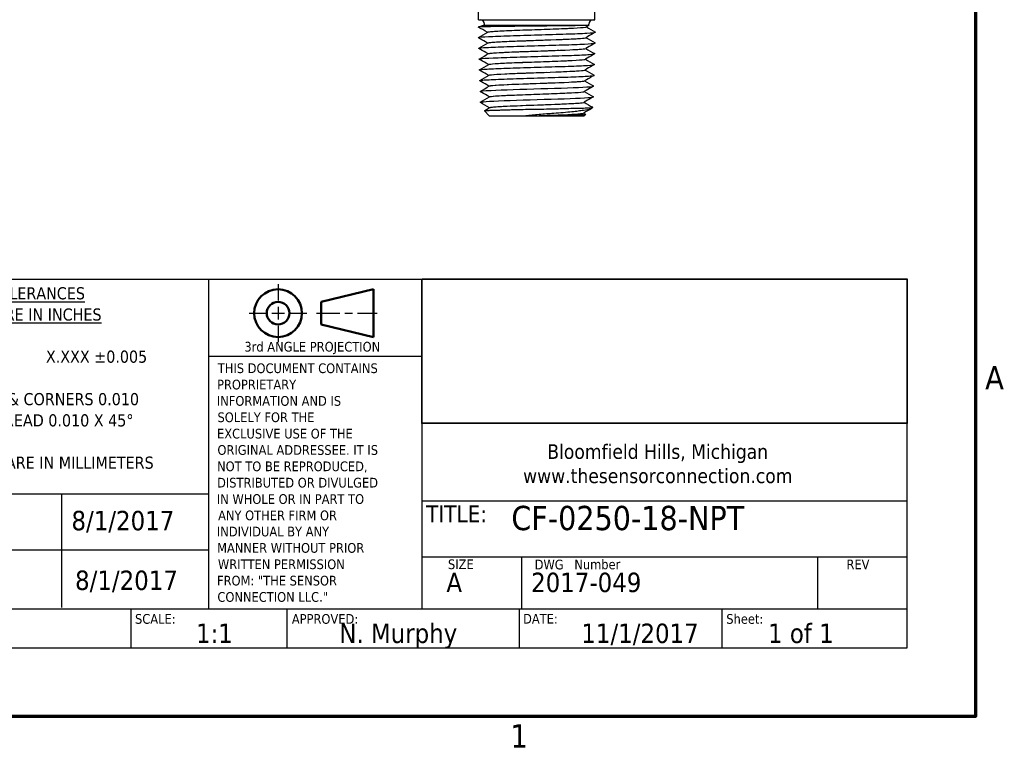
# Model space of a CAD drawing. Header units: inches. Extents: x 0.2 to 10.9, y 0.3 to 8.6.
# Tile 10 of 11: x 5.7 to 10.8, y 0.5 to 4.2. Entities that reach past the tile are written whole.
import ezdxf

# ---------------------------------------------------------------- set-up
doc = ezdxf.new("R2010")
doc.units = ezdxf.units.IN
doc.header["$MEASUREMENT"] = 0
doc.layers.add('Border (ANSI)', color=7, linetype='Continuous', lineweight=70)
doc.layers.add('Geometry', color=255, linetype='Continuous', lineweight=25)
for name, color, linetype in [('Dimensions', 19, 'Continuous'), ('TitleBlock', 170, 'Continuous'), ('TitleBlock Lines', 250, 'Continuous'), ('TitleBlock Text', 3, 'Continuous')]:
    doc.layers.add(name, color=color, linetype=linetype)
doc.styles.add('Note Text (ANSI)', font='tahoma.ttf')
doc.styles.get("Standard").update_dxf_attribs({"font": 'tahoma.ttf'})

# ---------------------------------------------------------------- blocks, each defined once
blk = doc.blocks.new('TSC TitleBlock Revised')
at = {"layer": 'TitleBlock'}
for p, q in [((-5.5, 1.8996), (0, 1.8996)), ((-2.5, 1.1559), (-2.5, 1.8996)), ((-2.5, 1.8996), (0, 1.8996)), ((-2.4985, 1.158), (-2.4985, 1.9016)), ((-2.4985, 1.9016), (0, 1.9016)), ((0, 1.9016), (0, 1.158)), ((0, 1.8996), (0, 1.1559)), ((0, 0), (0, 1.8996)), ((0, 1.1559), (-2.5, 1.1559)), ((0, 1.158), (-2.4985, 1.158)), ((-5.5, 0), (0, 0))]:
    blk.add_line(p, q, dxfattribs=at)
at = {"layer": 'TitleBlock Lines'}
for p, q in [((-3.6, 1.8996), (-3.6, 0.2)), ((-2.5, 1.8996), (-2.5, 0.2)), ((-2.5, 1.5013), (-3.6, 1.5013)), ((-5.5, 0.7937), (-3.6, 0.7937)), ((-4.3573, 0.7937), (-4.3573, 0.2086)), ((-2.5, 0.7577), (0, 0.7577)), ((-5.5, 0.5056), (-3.6, 0.5056)), ((-2.5, 0.4695), (0, 0.4695)), ((-1.9869, 0.4695), (-1.9869, 0.2)), ((-0.4614, 0.4695), (-0.4614, 0.2)), ((0, 0.2), (-5.5, 0.2)), ((-4, 0.2), (-4, 0)), ((-3.195, 0.2), (-3.195, 0)), ((-1.9982, 0.2), (-1.9982, 0)), ((-0.9531, 0), (-0.9531, 0.2))]:
    blk.add_line(p, q, dxfattribs=at)
at = {"layer": 'TitleBlock Lines', "lineweight": 25}
for p, q in [((-3.2411, 1.8728), (-3.2411, 1.7887)), ((-3.2411, 1.7563), (-3.2411, 1.6916)), ((-3.3899, 1.724), (-3.3058, 1.724)), ((-3.2735, 1.724), (-3.2087, 1.724)), ((-3.1764, 1.724), (-3.0923, 1.724)), ((-3.0438, 1.724), (-2.9222, 1.724)), ((-2.8963, 1.724), (-2.8574, 1.724)), ((-2.8316, 1.724), (-2.7305, 1.724)), ((-3.2411, 1.6592), (-3.2411, 1.5751))]:
    blk.add_line(p, q, dxfattribs=at)
at = {"layer": 'TitleBlock Lines', "lineweight": 50}
for p, q in [((-3.0183, 1.7822), (-2.7498, 1.8469)), ((-2.7498, 1.8469), (-2.7498, 1.601)), ((-3.0183, 1.7822), (-3.0183, 1.6657)), ((-3.0183, 1.6657), (-2.7498, 1.601))]:
    blk.add_line(p, q, dxfattribs=at)
for radius in [0.123, 0.0582]:
    blk.add_circle((-3.2411, 1.724), radius, dxfattribs=at)
at = {"layer": 'TitleBlock Lines'}
for s, height, p in [('%%UGENERAL TOLERANCES', 0.0625, (-5.1003, 1.7952)), ('%%UDIMENSIONS ARE IN INCHES', 0.0625, (-5.1958, 1.6858)), ('X.XX ±0.01                   X.XXX ±0.005', 0.0625, (-5.3069, 1.4688)), ('THIS DOCUMENT CONTAINS', 0.05, (-3.5516, 1.4154)), ('PROPRIETARY', 0.05, (-3.5554, 1.3312)), ('BREAK SHARP EDGES & CORNERS 0.010', 0.0625, (-5.4532, 1.25)), ('INFORMATION AND IS', 0.05, (-3.5565, 1.247)), ('CHAMFER FIRST THREAD 0.010 X 45°', 0.0625, (-5.3692, 1.1406)), ('SOLELY FOR THE', 0.05, (-3.5531, 1.1628)), ('EXCLUSIVE USE OF THE', 0.05, (-3.5555, 1.0785)), ('ORIGINAL ADDRESSEE. IT IS', 0.05, (-3.5534, 0.9943)), ('Bloomfield Hills, Michigan', 0.075, (-1.8537, 0.9735)), ('[         ] DIMENSIONS ARE IN MILLIMETERS', 0.0625, (-5.4309, 0.9228)), ('NOT TO BE REPRODUCED,', 0.05, (-3.5553, 0.9101)), ('www.thesensorconnection.com', 0.075, (-1.9784, 0.8485)), ('DISTRIBUTED OR DIVULGED', 0.05, (-3.5554, 0.8259)), ('IN WHOLE OR IN PART TO', 0.05, (-3.5565, 0.7416)), ('TITLE:', 0.0875, (-2.4783, 0.6467)), ('ANY OTHER FIRM OR', 0.05, (-3.55, 0.6574)), ('INDIVIDUAL BY ANY', 0.05, (-3.5565, 0.5741)), ('MANNER WITHOUT PRIOR', 0.05, (-3.5552, 0.4899)), ('Number', 0.05, (-1.7145, 0.4051)), ('WRITTEN PERMISSION', 0.05, (-3.5509, 0.4057)), ('SIZE', 0.05, (-2.3654, 0.4057)), ('DWG', 0.05, (-1.9188, 0.4042)), ('REV', 0.05, (-0.3121, 0.4051)), ('FROM: "THE SENSOR', 0.05, (-3.5557, 0.3214)), ('CONNECTION LLC."', 0.05, (-3.5535, 0.2372)), ('SCALE:', 0.05, (-3.9781, 0.1242)), ('APPROVED:', 0.05, (-3.17, 0.1241)), ('DATE:', 0.05, (-1.9786, 0.125)), ('Sheet:', 0.05, (-0.9312, 0.1241))]:
    blk.add_text(s, height=height, dxfattribs=at).set_placement(p)
at = {"layer": 'TitleBlock Lines', "style": 'Note Text (ANSI)'}
blk.add_text('3rd ANGLE PROJECTION', height=0.05, dxfattribs=at).set_placement((-3.4146, 1.5262))
at = {"layer": 'TitleBlock Text'}
for tag, p, height in [('TITLE:_001', (-2.0371, 0.6554), 0.075), ('DRAWN:', (-5.35, 0.6056), 0.1), ('DDATE', (-4.3056, 0.6056), 0.1), ('TITLE:_002', (-2.0408, 0.527), 0.075), ('CHECKED:', (-5.35, 0.2975), 0.1), ('CDATE', (-4.2871, 0.2981), 0.1), ('SIZE', (-2.3735, 0.2874), 0.1), ('DWG_NO.', (-1.9369, 0.2874), 0.1), ('REV', (-0.3492, 0.2874), 0.1), ('SCALE', (-3.6638, 0.025), 0.1), ('APPROVED:', (-2.9255, 0.025), 0.1), ('DATE', (-1.6783, 0.025), 0.1), ('SHEET', (-0.7163, 0.025), 0.1)]:
    blk.add_attdef(tag, p, '', height=height, dxfattribs=at)
blk = doc.blocks.new('new block')
at = {"layer": 'Border (ANSI)', "flags": 128}
blk.add_lwpolyline([(0, 0), (0, 7.74), (10.24, 7.74), (10.24, 0), (0, 0)], dxfattribs=at)
at = {"layer": 'Border (ANSI)', "char_height": 0.12, "attachment_point": 7, "style": 'Note Text (ANSI)'}
for s, insert in [('A', (10.289, 1.685)), ('1', (7.8429, -0.16))]:
    blk.add_mtext(s, dxfattribs=dict(at, insert=insert))

msp = doc.modelspace()

# ---------------------------------------------------------------- linework, layer by layer
at = {"layer": 'Geometry'}
for p, q in [((8.0875, 4.1778), (8.0875, 4.2228)), ((8.6875, 4.1778), (8.6875, 4.2228)), ((8.0875, 4.1778), (8.6875, 4.1778)), ((8.1127, 4.1478), (8.0871, 4.14)), ((8.625, 4.1478), (8.1127, 4.1478)), ((8.1184, 4.1478), (8.1184, 4.1553)), ((8.6561, 4.1478), (8.6439, 4.1408)), ((8.6561, 4.1478), (8.6565, 4.1478)), ((8.6565, 4.1478), (8.6565, 4.1553)), ((8.1434, 3.6831), (8.1182, 3.7082)), ((8.6698, 3.7199), (8.6762, 3.7262)), ((8.1434, 3.6831), (8.3314, 3.6831)), ((8.3819, 3.6831), (8.3831, 3.6831)), ((8.3882, 3.6831), (8.3831, 3.6831)), ((8.3882, 3.6831), (8.3882, 3.6833)), ((8.4573, 3.6831), (8.633, 3.6831)), ((8.6297, 3.6966), (8.64, 3.6907)), ((8.633, 3.6831), (8.6401, 3.6902))]:
    msp.add_line(p, q, dxfattribs=at)
for centre, start, end in [((8.0959, 4.1553), 0, 90), ((8.679, 4.1553), 90, 180)]:
    msp.add_arc(centre, 0.0225, start, end, dxfattribs=at)
msp.add_ellipse((8.3869, 3.6832), major_axis=(0.1938, 0.0089), ratio=0.000039, start_param=4.693172, end_param=4.71931, dxfattribs=at)
for points, knots in [([(8.0872, 4.0852), (8.0864, 4.0857), (8.0879, 4.0876), (8.1288, 4.091), (8.245, 4.0954), (8.3962, 4.0998), (8.5455, 4.1042), (8.6567, 4.1086), (8.6906, 4.1118), (8.6907, 4.1136), (8.6901, 4.1139)], [48.644782, 48.644782, 48.644782, 48.644782, 48.797072, 49.295001, 49.79293, 50.290859, 50.788789, 51.286718, 51.784647, 51.886727, 51.886727, 51.886727, 51.886727]), ([(8.625, 4.1478), (8.6141, 4.1475), (8.6008, 4.1473), (8.5697, 4.1468), (8.5521, 4.1466), (8.5199, 4.1461), (8.5062, 4.146), (8.475, 4.1456), (8.4573, 4.1454), (8.4059, 4.1449), (8.3681, 4.1445), (8.3102, 4.1439), (8.2921, 4.1437), (8.2567, 4.1433), (8.2396, 4.1431), (8.188, 4.1424), (8.1616, 4.1421), (8.1311, 4.1415), (8.1214, 4.1413), (8.1012, 4.1408), (8.0931, 4.1406), (8.0875, 4.1401), (8.0867, 4.14), (8.087, 4.1398)], [0.000667, 0.000667, 0.000667, 0.000667, 0.116097, 0.116097, 0.231538, 0.231538, 0.310143, 0.310143, 0.403872, 0.403872, 0.577447, 0.577447, 0.658647, 0.658647, 0.741581, 0.741581, 0.92331, 0.92331, 1.029925, 1.029925, 1.193174, 1.193174, 1.273052, 1.273052, 1.273052, 1.273052]), ([(8.1333, 4.1128), (8.1276, 4.1157), (8.2051, 4.1215), (8.4874, 4.1303), (8.6287, 4.1366), (8.643, 4.1401), (8.6438, 4.1407)], [54.909897, 54.909897, 54.909897, 54.909897, 55.891434, 56.884123, 57.876813, 58.061289, 58.061289, 58.061289, 58.061289]), ([(8.1353, 4.114), (8.1355, 4.1141), (8.1391, 4.1157), (8.1701, 4.1187), (8.2678, 4.1231), (8.3949, 4.1275), (8.4958, 4.1311), (8.5442, 4.1331), (8.5572, 4.1337)], [48.756752, 48.756752, 48.756752, 48.756752, 48.797072, 49.295001, 49.79293, 50.290859, 50.788789, 50.993465, 50.993465, 50.993465, 50.993465]), ([(8.656, 4.1478), (8.6559, 4.1478), (8.6532, 4.1478), (8.6428, 4.1478), (8.6351, 4.1478), (8.6252, 4.1478)], [-0.2174398, -0.2174398, -0.2174398, -0.2174398, -0.1089316, -0.1089316, -0.0000166, -0.0000166, -0.0000166, -0.0000166]), ([(8.6899, 4.1129), (8.6862, 4.1107), (8.6825, 4.1086), (8.6666, 4.0994), (8.6544, 4.0923), (8.6422, 4.0852)], [0.00042856, 0.00042856, 0.00042856, 0.00042856, 0.022116, 0.022116, 0.09387984, 0.09387984, 0.09387984, 0.09387984]), ([(8.1352, 4.0574), (8.1315, 4.0596), (8.1277, 4.0618), (8.1116, 4.0711), (8.0994, 4.0782), (8.0871, 4.0852)], [0.00008929, 0.00008929, 0.00008929, 0.00008929, 0.02231042, 0.02231042, 0.0941699, 0.0941699, 0.0941699, 0.0941699]), ([(8.1353, 4.0575), (8.1338, 4.0583), (8.1432, 4.0622), (8.291, 4.0689), (8.5589, 4.0772), (8.6373, 4.0826), (8.6422, 4.0851)], [48.644027, 48.644027, 48.644027, 48.644027, 48.942608, 49.935297, 50.927987, 51.777614, 51.777614, 51.777614, 51.777614]), ([(8.137, 4.0585), (8.1388, 4.0595), (8.1554, 4.062), (8.2267, 4.0659), (8.3368, 4.07), (8.413, 4.0727), (8.4452, 4.0738)], [42.472405, 42.472405, 42.472405, 42.472405, 42.82192, 43.319849, 43.817779, 44.210222, 44.210222, 44.210222, 44.210222]), ([(8.4889, 4.0754), (8.5213, 4.0767), (8.561, 4.0783), (8.5904, 4.08), (8.5973, 4.0804)], [44.3931447, 44.3931447, 44.3931447, 44.3931447, 44.8136371, 44.9589708, 44.9589708, 44.9589708, 44.9589708]), ([(8.0888, 4.0297), (8.0866, 4.0311), (8.1041, 4.0339), (8.1959, 4.0382), (8.3369, 4.0426), (8.4906, 4.047), (8.6195, 4.0514), (8.6824, 4.0552), (8.6898, 4.0575), (8.6884, 4.0584)], [42.362314, 42.362314, 42.362314, 42.362314, 42.82192, 43.319849, 43.817779, 44.315708, 44.813637, 45.311566, 45.605317, 45.605317, 45.605317, 45.605317]), ([(8.1369, 4.002), (8.1331, 4.0042), (8.1293, 4.0063), (8.1133, 4.0156), (8.1011, 4.0227), (8.0888, 4.0297)], [0, 0, 0, 0, 0.02212299, 0.02212299, 0.09392323, 0.09392323, 0.09392323, 0.09392323]), ([(8.1371, 4.002), (8.135, 4.0038), (8.1699, 4.0086), (8.3872, 4.0163), (8.5974, 4.0236), (8.6371, 4.0281), (8.6398, 4.0296)], [42.366616, 42.366616, 42.366616, 42.366616, 42.986471, 43.979161, 44.97185, 45.492544, 45.492544, 45.492544, 45.492544]), ([(8.1388, 4.003), (8.1396, 4.0034), (8.1472, 4.0054), (8.1919, 4.0088), (8.2977, 4.0132), (8.4112, 4.0171), (8.478, 4.0195), (8.5026, 4.0205)], [36.191395, 36.191395, 36.191395, 36.191395, 36.348839, 36.846768, 37.344698, 37.842627, 38.173574, 38.173574, 38.173574, 38.173574]), ([(8.5739, 4.0237), (8.591, 4.0246), (8.6062, 4.0255), (8.6173, 4.0265), (8.6179, 4.0265)], [38.5340453, 38.5340453, 38.5340453, 38.5340453, 38.8384855, 38.8582173, 38.8582173, 38.8582173, 38.8582173]), ([(8.6884, 4.0575), (8.6846, 4.0553), (8.6808, 4.0531), (8.6648, 4.0438), (8.6525, 4.0367), (8.6403, 4.0297)], [0, 0, 0, 0, 0.02211531, 0.02211531, 0.09411128, 0.09411128, 0.09411128, 0.09411128]), ([(8.0907, 3.9742), (8.0892, 3.975), (8.0955, 3.9773), (8.1542, 3.981), (8.2803, 3.9854), (8.4327, 3.9898), (8.5744, 3.9942), (8.6701, 3.9986), (8.6891, 4.0015), (8.6867, 4.0029)], [36.076936, 36.076936, 36.076936, 36.076936, 36.348839, 36.846768, 37.344698, 37.842627, 38.340556, 38.838486, 39.322269, 39.322269, 39.322269, 39.322269]), ([(8.138, 3.9468), (8.1344, 3.9489), (8.1308, 3.951), (8.115, 3.9601), (8.1028, 3.9672), (8.0906, 3.9742)], [0.00098144, 0.00098144, 0.00098144, 0.00098144, 0.02202473, 0.02202473, 0.09359412, 0.09359412, 0.09359412, 0.09359412]), ([(8.1385, 3.9463), (8.1331, 3.9492), (8.2072, 3.955), (8.4821, 3.9637), (8.623, 3.9701), (8.6378, 3.9736), (8.6386, 3.9742)], [36.06077, 36.06077, 36.06077, 36.06077, 37.030335, 38.023024, 39.015713, 39.211284, 39.211284, 39.211284, 39.211284]), ([(8.1405, 3.9475), (8.1428, 3.9488), (8.1666, 3.9517), (8.2541, 3.956), (8.3762, 3.9604), (8.4832, 3.9641), (8.5374, 3.9664), (8.5548, 3.9673)], [29.907276, 29.907276, 29.907276, 29.907276, 30.373687, 30.871617, 31.369546, 31.867475, 32.149692, 32.149692, 32.149692, 32.149692]), ([(8.6864, 4.0019), (8.6827, 3.9997), (8.679, 3.9976), (8.6631, 3.9884), (8.6509, 3.9813), (8.6387, 3.9743)], [0.00040732, 0.00040732, 0.00040732, 0.00040732, 0.02227695, 0.02227695, 0.09372543, 0.09372543, 0.09372543, 0.09372543]), ([(8.0923, 3.9187), (8.0919, 3.919), (8.0913, 3.9207), (8.1214, 3.9238), (8.2281, 3.9282), (8.3738, 3.9326), (8.5232, 3.937), (8.6398, 3.9414), (8.6834, 3.9449), (8.6858, 3.9469), (8.6849, 3.9474)], [29.795219, 29.795219, 29.795219, 29.795219, 29.875758, 30.373687, 30.871617, 31.369546, 31.867475, 32.365405, 32.863334, 33.038363, 33.038363, 33.038363, 33.038363]), ([(8.1405, 3.8909), (8.1367, 3.8931), (8.1329, 3.8953), (8.1169, 3.9046), (8.1046, 3.9117), (8.0923, 3.9187)], [0, 0, 0, 0, 0.02224272, 0.02224272, 0.09418604, 0.09418604, 0.09418604, 0.09418604]), ([(8.1406, 3.8909), (8.1389, 3.8918), (8.147, 3.8956), (8.2898, 3.9023), (8.5536, 3.9107), (8.6321, 3.9161), (8.637, 3.9186)], [29.785908, 29.785908, 29.785908, 29.785908, 30.081508, 31.074198, 32.066887, 32.926353, 32.926353, 32.926353, 32.926353]), ([(8.1426, 3.892), (8.144, 3.8928), (8.156, 3.8951), (8.2164, 3.8988), (8.3239, 3.9031), (8.4038, 3.9058), (8.4398, 3.9072)], [23.633381, 23.633381, 23.633381, 23.633381, 23.900606, 24.398536, 24.896465, 25.343315, 25.343315, 25.343315, 25.343315]), ([(8.489, 3.909), (8.5145, 3.91), (8.5528, 3.9116), (8.5823, 3.9132), (8.5922, 3.9139)], [25.5530753, 25.5530753, 25.5530753, 25.5530753, 25.8923237, 26.1039263, 26.1039263, 26.1039263, 26.1039263]), ([(8.6849, 3.9465), (8.6812, 3.9443), (8.6774, 3.9421), (8.6614, 3.9329), (8.6492, 3.9258), (8.637, 3.9187)], [0, 0, 0, 0, 0.02208555, 0.02208555, 0.09385671, 0.09385671, 0.09385671, 0.09385671]), ([(8.0946, 3.8632), (8.0925, 3.8644), (8.1038, 3.867), (8.1829, 3.8711), (8.3159, 3.8755), (8.4679, 3.8799), (8.5999, 3.8843), (8.6739, 3.8883), (8.685, 3.8908), (8.6832, 3.8919)], [23.510793, 23.510793, 23.510793, 23.510793, 23.900606, 24.398536, 24.896465, 25.394394, 25.892324, 26.390253, 26.756994, 26.756994, 26.756994, 26.756994]), ([(8.1421, 3.8355), (8.1383, 3.8376), (8.1346, 3.8398), (8.1186, 3.849), (8.1064, 3.8561), (8.0941, 3.8632)], [0, 0, 0, 0, 0.02183733, 0.02183733, 0.09381681, 0.09381681, 0.09381681, 0.09381681]), ([(8.1425, 3.8354), (8.1398, 3.8372), (8.1724, 3.842), (8.3838, 3.8497), (8.5919, 3.8571), (8.6318, 3.8616), (8.6346, 3.8631)], [23.505159, 23.505159, 23.505159, 23.505159, 24.125372, 25.118061, 26.110751, 26.641854, 26.641854, 26.641854, 26.641854]), ([(8.567, 3.857), (8.5813, 3.8577), (8.5992, 3.8588), (8.6119, 3.8599), (8.6154, 3.8602)], [19.6655004, 19.6655004, 19.6655004, 19.6655004, 19.9171721, 20.0297067, 20.0297067, 20.0297067, 20.0297067]), ([(8.6832, 3.891), (8.6794, 3.8888), (8.6756, 3.8866), (8.6596, 3.8773), (8.6473, 3.8702), (8.635, 3.8631)], [0, 0, 0, 0, 0.02210376, 0.02210376, 0.09414295, 0.09414295, 0.09414295, 0.09414295]), ([(8.0962, 3.8076), (8.0925, 3.8097), (8.141, 3.8147), (8.4129, 3.8227), (8.6511, 3.8302), (8.6838, 3.8348), (8.6809, 3.8364)], [17.218084, 17.218084, 17.218084, 17.218084, 17.925455, 18.921313, 19.917172, 20.475861, 20.475861, 20.475861, 20.475861]), ([(8.1432, 3.7803), (8.1396, 3.7824), (8.136, 3.7845), (8.1203, 3.7935), (8.1082, 3.8005), (8.0961, 3.8075)], [0.00107565, 0.00107565, 0.00107565, 0.00107565, 0.02231819, 0.02231819, 0.09319869, 0.09319869, 0.09319869, 0.09319869]), ([(8.1435, 3.7799), (8.1393, 3.7827), (8.2104, 3.7884), (8.477, 3.7971), (8.6168, 3.8035), (8.6323, 3.807), (8.6332, 3.8076)], [17.221208, 17.221208, 17.221208, 17.221208, 18.169235, 19.161925, 20.154614, 20.352012, 20.352012, 20.352012, 20.352012]), ([(8.1442, 3.8364), (8.1472, 3.8382), (8.1916, 3.8428), (8.3563, 3.8486), (8.4658, 3.8526), (8.4933, 3.8537)], [17.337806, 17.337806, 17.337806, 17.337806, 17.925455, 18.921313, 19.293721, 19.293721, 19.293721, 19.293721]), ([(8.6808, 3.8353), (8.6771, 3.8332), (8.6734, 3.831), (8.6575, 3.8219), (8.6454, 3.8148), (8.6333, 3.8078)], [0, 0, 0, 0, 0.02171647, 0.02171647, 0.09300198, 0.09300198, 0.09300198, 0.09300198]), ([(8.097, 3.7523), (8.097, 3.7523), (8.0927, 3.7552), (8.1893, 3.7611), (8.5158, 3.7699), (8.6731, 3.7765), (8.681, 3.7801), (8.6798, 3.7808)], [10.950025, 10.950025, 10.950025, 10.950025, 10.954445, 11.950303, 12.946162, 13.94202, 14.181412, 14.181412, 14.181412, 14.181412]), ([(8.1453, 3.7809), (8.1499, 3.7836), (8.2311, 3.7891), (8.4509, 3.7962), (8.5518, 3.8007), (8.5781, 3.8022)], [11.053188, 11.053188, 11.053188, 11.053188, 11.950303, 12.946162, 13.462186, 13.462186, 13.462186, 13.462186]), ([(8.6799, 3.7798), (8.676, 3.7776), (8.6722, 3.7754), (8.6563, 3.7662), (8.6441, 3.7592), (8.632, 3.7522)], [0, 0, 0, 0, 0.02232048, 0.02232048, 0.09361547, 0.09361547, 0.09361547, 0.09361547]), ([(8.1182, 3.7082), (8.1181, 3.7083), (8.1181, 3.7084), (8.1182, 3.7085), (8.1183, 3.7087), (8.1185, 3.7089), (8.119, 3.709), (8.1202, 3.7094), (8.1226, 3.7097), (8.126, 3.71), (8.1293, 3.7103), (8.1336, 3.7106), (8.1388, 3.7108), (8.141, 3.7109), (8.1434, 3.711), (8.1459, 3.7111), (8.1539, 3.7113), (8.1635, 3.7116), (8.1745, 3.712), (8.1797, 3.7121), (8.1852, 3.7123), (8.191, 3.7125), (8.195, 3.7126), (8.1992, 3.7127), (8.2034, 3.7128), (8.2179, 3.7133), (8.2337, 3.7138), (8.2506, 3.7143), (8.2602, 3.7146), (8.2703, 3.7149), (8.2806, 3.7152), (8.2883, 3.7154), (8.2961, 3.7156), (8.3041, 3.7157), (8.3215, 3.7161), (8.3395, 3.7164), (8.3577, 3.7167), (8.3694, 3.7169), (8.3812, 3.717), (8.3931, 3.7172), (8.3986, 3.7173), (8.4041, 3.7174), (8.4095, 3.7175), (8.4287, 3.7178), (8.4477, 3.7182), (8.4662, 3.7187), (8.4779, 3.7189), (8.4895, 3.7192), (8.5008, 3.7195), (8.5059, 3.7197), (8.5108, 3.7198), (8.5157, 3.7199), (8.5329, 3.7204), (8.5491, 3.7209), (8.5641, 3.7213), (8.5654, 3.7213), (8.5667, 3.7214), (8.5679, 3.7214), (8.5758, 3.7216), (8.5833, 3.7218), (8.5905, 3.7219), (8.5945, 3.722), (8.5984, 3.7221), (8.6021, 3.7222), (8.6154, 3.7225), (8.627, 3.7228), (8.637, 3.7231), (8.6413, 3.7233), (8.6452, 3.7234), (8.6489, 3.7236), (8.6513, 3.7237), (8.6536, 3.7238), (8.6558, 3.7239), (8.663, 3.7243), (8.6684, 3.7248), (8.6718, 3.7253), (8.6745, 3.7256), (8.676, 3.726), (8.6763, 3.7264), (8.6764, 3.7265), (8.6764, 3.7266), (8.6762, 3.7268)], [-1.693291, -1.693291, -1.693291, -1.693291, -1.674123, -1.674123, -1.674123, -1.643717, -1.643717, -1.643717, -1.569899, -1.569899, -1.569899, -1.500882, -1.500882, -1.500882, -1.47205, -1.47205, -1.47205, -1.380296, -1.380296, -1.380296, -1.336935, -1.336935, -1.336935, -1.307172, -1.307172, -1.307172, -1.206102, -1.206102, -1.206102, -1.148105, -1.148105, -1.148105, -1.105032, -1.105032, -1.105032, -1.010806, -1.010806, -1.010806, -0.95051, -0.95051, -0.95051, -0.922772, -0.922772, -0.922772, -0.825388, -0.825388, -0.825388, -0.763394, -0.763394, -0.763394, -0.735745, -0.735745, -0.735745, -0.638885, -0.638885, -0.638885, -0.630608, -0.630608, -0.630608, -0.579244, -0.579244, -0.579244, -0.550574, -0.550574, -0.550574, -0.449675, -0.449675, -0.449675, -0.406219, -0.406219, -0.406219, -0.376797, -0.376797, -0.376797, -0.277744, -0.277744, -0.277744, -0.20101, -0.20101, -0.20101, -0.173593, -0.173593, -0.173593, -0.173593]), ([(8.1456, 3.7245), (8.1443, 3.7253), (8.152, 3.729), (8.2888, 3.7357), (8.548, 3.7441), (8.6264, 3.7495), (8.6317, 3.7521)], [10.945865, 10.945865, 10.945865, 10.945865, 11.220409, 12.213099, 13.205788, 14.07038, 14.07038, 14.07038, 14.07038]), ([(8.1475, 3.7256), (8.1485, 3.7261), (8.1638, 3.7296), (8.3016, 3.7361), (8.5193, 3.7432), (8.5908, 3.7474), (8.606, 3.7487)], [4.786114, 4.786114, 4.786114, 4.786114, 4.979293, 5.975152, 6.97101, 7.406826, 7.406826, 7.406826, 7.406826]), ([(8.6699, 3.72), (8.6691, 3.7192), (8.6673, 3.7183), (8.6572, 3.7154), (8.6453, 3.7132), (8.6203, 3.7093), (8.6114, 3.708), (8.5915, 3.7054), (8.5805, 3.704), (8.5411, 3.7), (8.51, 3.6978), (8.4512, 3.6932), (8.4255, 3.6912), (8.3765, 3.6871), (8.3535, 3.685), (8.3314, 3.6831)], [0.1747979, 0.1747979, 0.1747979, 0.1747979, 0.2162338, 0.2162338, 0.2996901, 0.2996901, 0.3385697, 0.3385697, 0.3784305, 0.3784305, 0.4737859, 0.4737859, 0.5426045, 0.5426045, 0.6051145, 0.6051145, 0.6051145, 0.6051145]), ([(8.3314, 3.6831), (8.3397, 3.6831), (8.3481, 3.6831), (8.3649, 3.6831), (8.3734, 3.6831), (8.3818, 3.6831)], [-0.08577731, -0.08577731, -0.08577731, -0.08577731, -0.04278651, -0.04278651, 0, 0, 0, 0]), ([(8.3819, 3.6831), (8.4618, 3.686), (8.5871, 3.6905), (8.627, 3.6951), (8.6296, 3.6967)], [6.256962, 6.256962, 6.256962, 6.256962, 7.249651, 7.802302, 7.802302, 7.802302, 7.802302]), ([(8.3882, 3.6831), (8.3997, 3.6831), (8.4113, 3.6831), (8.4344, 3.6831), (8.4459, 3.6831), (8.4572, 3.6831)], [-0.1177479, -0.1177479, -0.1177479, -0.1177479, -0.0589921, -0.0589921, -0.000031, -0.000031, -0.000031, -0.000031]), ([(8.4572, 3.683), (8.4669, 3.6832), (8.4763, 3.6835), (8.4856, 3.6837), (8.4913, 3.6838), (8.497, 3.684), (8.5026, 3.6841), (8.5036, 3.6842), (8.5046, 3.6842), (8.5056, 3.6842), (8.5209, 3.6846), (8.5354, 3.685), (8.5488, 3.6855), (8.557, 3.6858), (8.5648, 3.686), (8.572, 3.6863), (8.5765, 3.6865), (8.5807, 3.6866), (8.5848, 3.6868), (8.5891, 3.6869), (8.5933, 3.6871), (8.5972, 3.6873), (8.605, 3.6876), (8.6118, 3.6878), (8.6175, 3.6881), (8.6206, 3.6882), (8.6234, 3.6883), (8.6259, 3.6885), (8.6277, 3.6886), (8.6293, 3.6887), (8.6307, 3.6888), (8.6345, 3.689), (8.6372, 3.6893), (8.6387, 3.6897), (8.6396, 3.6899), (8.6401, 3.6901), (8.6402, 3.6903), (8.6402, 3.6904), (8.6401, 3.6905), (8.6399, 3.6906)], [-3.6339982, -3.6339982, -3.6339982, -3.6339982, -3.5830205, -3.5830205, -3.5830205, -3.5512825, -3.5512825, -3.5512825, -3.5456299, -3.5456299, -3.5456299, -3.4577208, -3.4577208, -3.4577208, -3.4037402, -3.4037402, -3.4037402, -3.370961, -3.370961, -3.370961, -3.3355474, -3.3355474, -3.3355474, -3.2642162, -3.2642162, -3.2642162, -3.2256543, -3.2256543, -3.2256543, -3.198525, -3.198525, -3.198525, -3.1259422, -3.1259422, -3.1259422, -3.0837881, -3.0837881, -3.0837881, -3.0604793, -3.0604793, -3.0604793, -3.0604793]), ([(8.5603, 3.6903), (8.5714, 3.6909), (8.5965, 3.6924), (8.6126, 3.6938), (8.619, 3.6947)], [0.7979017, 0.7979017, 0.7979017, 0.7979017, 0.9958586, 1.292692, 1.292692, 1.292692, 1.292692])]:
    msp.add_open_spline(points, degree=3, knots=knots, dxfattribs=at)
for points in [[(8.1327, 4.1134), (8.1175, 4.1222), (8.1022, 4.131), (8.087, 4.1398)], [(8.0873, 4.0862), (8.1033, 4.0955), (8.1193, 4.1047), (8.1353, 4.114)], [(8.6252, 4.1478), (8.6252, 4.1478), (8.6251, 4.1478), (8.625, 4.1478)], [(8.6438, 4.1407), (8.6592, 4.1317), (8.6747, 4.1228), (8.6901, 4.1139)], [(8.6561, 4.1478), (8.6561, 4.1478), (8.656, 4.1478), (8.656, 4.1478)], [(8.6561, 4.1478), (8.6561, 4.1478), (8.6561, 4.1478), (8.656, 4.1478)], [(8.642, 4.0852), (8.6575, 4.0762), (8.6729, 4.0673), (8.6884, 4.0584)], [(8.0891, 4.0308), (8.1051, 4.04), (8.1211, 4.0492), (8.137, 4.0585)], [(8.6403, 4.0297), (8.6558, 4.0207), (8.6712, 4.0118), (8.6867, 4.0029)], [(8.0909, 3.9753), (8.1069, 3.9845), (8.1228, 3.9937), (8.1388, 4.003)], [(8.6385, 3.9742), (8.654, 3.9652), (8.6695, 3.9563), (8.6849, 3.9474)], [(8.0924, 3.9197), (8.1085, 3.929), (8.1245, 3.9382), (8.1405, 3.9475)], [(8.6368, 3.9187), (8.6523, 3.9097), (8.6677, 3.9008), (8.6832, 3.8919)], [(8.0953, 3.8646), (8.1111, 3.8738), (8.1268, 3.8829), (8.1426, 3.892)], [(8.6349, 3.8631), (8.6502, 3.8542), (8.6656, 3.8453), (8.6809, 3.8364)], [(8.0961, 3.8086), (8.1122, 3.8179), (8.1282, 3.8272), (8.1442, 3.8364)], [(8.6332, 3.8078), (8.6487, 3.7988), (8.6643, 3.7898), (8.6798, 3.7808)], [(8.0971, 3.7531), (8.1132, 3.7624), (8.1292, 3.7716), (8.1453, 3.7809)], [(8.1452, 3.7245), (8.1292, 3.7337), (8.1132, 3.743), (8.0972, 3.7522)], [(8.1184, 3.7087), (8.1184, 3.7087), (8.1184, 3.7087), (8.1184, 3.7087)], [(8.1186, 3.7089), (8.1283, 3.7144), (8.1379, 3.72), (8.1475, 3.7256)], [(8.6689, 3.7192), (8.656, 3.7117), (8.643, 3.7043), (8.6301, 3.6968)], [(8.632, 3.7522), (8.6467, 3.7437), (8.6614, 3.7352), (8.6761, 3.7267)], [(8.3882, 3.6833), (8.4198, 3.6845), (8.4513, 3.6856), (8.4805, 3.6868)]]:
    msp.add_open_spline(points, degree=3, dxfattribs=at)

# ---------------------------------------------------------------- block references
at = {"layer": 'Dimensions'}
msp.add_blockref('new block', (0.4096, 0.5887), dxfattribs=at)
ref = msp.add_blockref('TSC TitleBlock Revised', (10.2961, 0.9423), dxfattribs=at)
ref.add_attrib('TITLE:_001', 'CF-0250-18-NPT', (8.2573, 1.5487), dxfattribs={"layer": 'TitleBlock Text', "height": 0.125})
ref.add_attrib('SHEET', '1 of 1', (9.5798, 0.9673), dxfattribs={"layer": 'TitleBlock Text', "height": 0.1})
ref.add_attrib('DATE', '11/1/2017', (8.6178, 0.9673), dxfattribs={"layer": 'TitleBlock Text', "height": 0.1})
ref.add_attrib('DWG_NO.', '2017-049', (8.3592, 1.2297), dxfattribs={"layer": 'TitleBlock Text', "height": 0.1})
ref.add_attrib('SIZE', 'A', (7.9226, 1.2297), dxfattribs={"layer": 'TitleBlock Text', "height": 0.1})
ref.add_attrib('CDATE', '8/1/2017', (6.009, 1.2404), dxfattribs={"layer": 'TitleBlock Text', "height": 0.1})
ref.add_attrib('APPROVED:', 'N. Murphy', (7.3706, 0.9673), dxfattribs={"layer": 'TitleBlock Text', "height": 0.1})
ref.add_attrib('SCALE', '1:1', (6.6323, 0.9673), dxfattribs={"layer": 'TitleBlock Text', "height": 0.1})
ref.add_attrib('DDATE', '8/1/2017', (5.9905, 1.5479), dxfattribs={"layer": 'TitleBlock Text', "height": 0.1})

doc.saveas('drawing.dxf')
